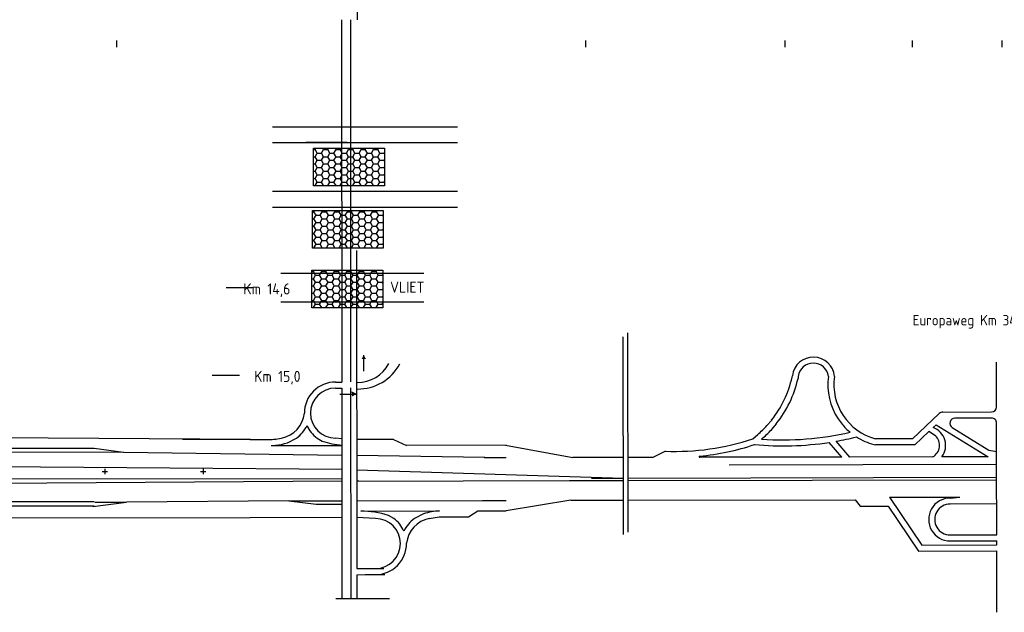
# Model space of a CAD drawing. Header units: metres. Extents: x 361 to 18396, y -7433 to 4904.
# Tile 15 of 30: x 7545 to 10538, y 1781 to 3584. Entities that reach past the tile are written whole.
import ezdxf

# ---------------------------------------------------------------- set-up
doc = ezdxf.new("R2010")
doc.units = ezdxf.units.M
doc.linetypes.add('HIDDEN2', pattern=[0.1875, 0.125, -0.0625])
for name, color, linetype in [('ONDERGROND', 7, 'Continuous'), ('strooiroute Haag2', 7, 'HIDDEN2'), ('Tekenwerk', 7, 'Continuous'), ('VBL-XX-ONDERGROND', 7, 'Continuous')]:
    doc.layers.add(name, color=color, linetype=linetype)
doc.styles.add('ISO', font='ISO.SHX')
doc.styles.add('ISO35', font='ISO.SHX')

msp = doc.modelspace()

# ---------------------------------------------------------------- hatches: boundary and pattern name
at = {"layer": 'Tekenwerk'}
h = msp.add_hatch(dxfattribs=at)
h.set_pattern_fill('HONEY', scale=4, style=0)
h.set_pattern_definition([(0, (-1113.785016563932, 32.29973581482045), (19.05, 10.99852), [12.7, -25.4]), (120, (-1113.785016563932, 32.29973581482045), (-19.04999772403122, 10.99852394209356), [12.69999999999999, -25.39999999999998]), (59.99999999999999, (-1113.785016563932, 32.29973581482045), (2.27596877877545e-06, 21.99704394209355), [-25.4, 12.7])])
h.paths.add_polyline_path([(8653.767218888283, 3078.280189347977), (8653.767218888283, 3192.604525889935), (8438.366192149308, 3192.604525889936), (8438.366192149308, 3078.280189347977)])
h = msp.add_hatch(dxfattribs=at)
h.set_pattern_fill('HONEY', scale=4, style=0)
h.set_pattern_definition([(0, (-1117.41232671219, -156.9084364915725), (19.05, 10.99852), [12.7, -25.4]), (120, (-1117.41232671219, -156.9084364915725), (-19.04999772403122, 10.99852394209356), [12.69999999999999, -25.39999999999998]), (59.99999999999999, (-1117.41232671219, -156.9084364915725), (2.27596877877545e-06, 21.99704394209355), [-25.4, 12.7])])
h.paths.add_polyline_path([(8650.139908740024, 2889.072017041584), (8650.139908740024, 3003.396353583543), (8434.738882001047, 3003.396353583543), (8434.73888200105, 2889.072017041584)])
h = msp.add_hatch(dxfattribs=at)
h.set_pattern_fill('HONEY', scale=4, style=0)
h.set_pattern_definition([(0, (-1119.221401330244, -338.6826568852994), (19.05, 10.99852), [12.7, -25.4]), (120, (-1119.221401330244, -338.6826568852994), (-19.04999772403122, 10.99852394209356), [12.69999999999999, -25.39999999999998]), (59.99999999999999, (-1119.221401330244, -338.6826568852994), (2.27596877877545e-06, 21.99704394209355), [-25.4, 12.7])])
h.paths.add_polyline_path([(8648.330834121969, 2707.297796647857), (8648.33083412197, 2821.622133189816), (8432.929807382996, 2821.622133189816), (8432.929807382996, 2707.297796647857)])

# ---------------------------------------------------------------- linework, layer by layer
at = {"layer": 'ONDERGROND', "color": 7, "linetype": 'Continuous', "extrusion": (-0.04049485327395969, 0.01245106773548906, 0.999102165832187)}
for p, q in [((8523.306659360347, 3583.569164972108, 181985972.7842088), (8524.057046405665, 2481.678219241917, 181985970.1814531)), ((8568.370194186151, 2882.047039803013, 181985500.6954549), (8569.866711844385, 1914.209610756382, 181985512.8175487)), ((9378.707228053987, 2619.146532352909, 181985536.8157559), (9379.636467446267, 2018.184137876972, 181985544.3427667)), ((9392.911441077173, 2631.62170701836, 181985537.2360013), (9393.848923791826, 2025.32532864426, 181985544.8298198)), ((9892.86749457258, 2496.497536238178, 181985559.1837943), (9893.538717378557, 2500.996572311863, 181985559.1549314)), ((9911.691258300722, 2498.774233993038, 181985559.9183718), (9910.71876679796, 2492.526257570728, 181985559.9568194)), ((8550.728149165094, 2463.631126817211, 181985505.1948071), (8551.717788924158, 1823.605305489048, 181985513.2110842)), ((9830.875457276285, 2365.961656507, 181985558.2979514), (9816.339571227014, 2349.086025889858, 181985557.9191021)), ((10032.77606164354, 2369.824204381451, 181985566.4330978), (10044.84523331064, 2353.509969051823, 181985567.1255886)), ((9829.76467703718, 2336.663696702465, 181985558.6180488), (9845.133895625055, 2354.506791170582, 181985559.0186171)), ((8244.720027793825, 2306.440979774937, 181985494.7508612), (8294.535166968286, 2306.537369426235, 181985496.7687297)), ((8358.57151543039, 2296.872383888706, 181985499.4846499), (8386.23613511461, 2311.29592114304, 181985500.4261817)), ((8448.57156072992, 2311.423934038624, 181985502.9511187), (8464.608542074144, 2301.916176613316, 181985503.7196053)), ((8504.606247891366, 2311.539000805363, 181985505.22084), (8524.122820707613, 2310.211116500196, 181985506.0284195)), ((8681.318507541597, 2307.370219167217, 181985512.4351601), (8569.259146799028, 2307.140094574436, 181985507.8961228)), ((8681.318504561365, 2307.37022214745, 181985512.4351602), (8720.247004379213, 2289.147562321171, 181985514.2400759)), ((9773.450271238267, 2309.114051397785, 181985556.6788865), (9788.187284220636, 2322.123677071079, 181985557.1140669)), ((9023.395300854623, 2289.770100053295, 181985526.5192952), (8720.247004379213, 2289.147562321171, 181985514.240076)), ((9021.172503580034, 2290.018758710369, 181985526.4261037), (9225.761694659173, 2251.916599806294, 181985535.1931969)), ((10044.02997588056, 2253.596976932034, 181985568.3376867), (10005.07857297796, 2298.058859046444, 181985566.2048424)), ((10068.31485127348, 2253.646848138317, 181985569.321361), (10026.34678279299, 2301.552159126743, 181985567.0233351)), ((10141.35576282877, 2291.462266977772, 181985571.8105346), (10146.13608812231, 2290.689731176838, 181985572.013915)), ((9507.690365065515, 2271.288726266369, 181985546.3786959), (9469.72358917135, 2252.417594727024, 181985545.0750324)), ((10188.80142067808, 2131.435287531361, 181985575.7278638), (10286.81981359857, 1985.815087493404, 181985581.5154276)), ((10373.17770217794, 2128.975013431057, 181985583.2315241), (10403.11432575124, 2131.875393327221, 181985584.4087476)), ((8445.976583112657, 2110.07689588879, 181985505.3551791), (8524.171498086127, 2110.237474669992, 181985508.5225152)), ((8569.54749916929, 2120.654157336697, 181985510.2318459), (9023.655355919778, 2121.58670180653, 181985528.6257801)), ((8951.152054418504, 2121.437812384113, 181985525.688987), (9023.655355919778, 2121.58670180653, 181985528.6257801)), ((8951.152054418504, 2121.437812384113, 181985525.688987), (9023.655355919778, 2121.58670180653, 181985528.6257801)), ((9220.301372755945, 2121.990529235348, 181985536.5910552), (9023.704237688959, 2089.973217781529, 181985529.0217366)), ((9220.301372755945, 2121.990529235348, 181985536.5910552), (9379.475451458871, 2122.317407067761, 181985543.038505)), ((9220.301372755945, 2121.990529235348, 181985536.5910552), (9379.475451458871, 2122.317407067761, 181985543.038505)), ((9393.698901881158, 2122.346619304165, 181985543.6146353), (10084.27189384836, 2123.764762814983, 181985571.5867441)), ((9393.698901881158, 2122.346619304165, 181985543.6146353), (10084.27189384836, 2123.764762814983, 181985571.5867441)), ((10084.27189384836, 2123.764762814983, 181985571.5867441), (10100.19641314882, 2103.689182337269, 181985572.4823716)), ((10185.12727116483, 2103.863594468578, 181985575.9225513), (10277.01865230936, 1967.345938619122, 181985581.3483415)), ((10514.59537540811, 2110.816404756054, 181985589.1896556), (10373.20622896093, 2110.526049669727, 181985583.4625961)), ((8245.085511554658, 2070.071667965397, 181985497.7113699), (8524.18113569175, 2070.644810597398, 181985509.0163199)), ((8626.184598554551, 2066.322672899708, 181985513.204511), (8569.62556039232, 2070.170876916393, 181985510.8641451)), ((8581.44059573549, 2089.064997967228, 181985511.10756), (8821.269447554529, 2089.55750220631, 181985520.8219836)), ((8682.219285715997, 2066.437742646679, 181985515.4742321), (8666.182307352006, 2075.945497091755, 181985514.7057455)), ((8772.21933399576, 2080.989280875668, 181985518.940701), (8744.554708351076, 2066.565752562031, 181985517.9991693)), ((8789.966336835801, 2066.659007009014, 181985519.8385967), (8819.64002941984, 2071.251553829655, 181985520.9840747)), ((8819.64002941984, 2071.251553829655, 181985520.9840747), (8908.794347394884, 2071.434644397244, 181985524.5953287)), ((8908.794347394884, 2071.434644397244, 181985524.5953287), (8937.149242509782, 2089.795473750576, 181985525.5157702)), ((8937.149242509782, 2089.795473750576, 181985525.5157702), (9023.704237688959, 2089.973217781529, 181985529.0217366)), ((10373.35124408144, 2016.741154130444, 181985584.6372451), (10514.74038754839, 2017.03150921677, 181985590.3643045)), ((10286.81981359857, 1985.815087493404, 181985581.5154276), (10514.78793417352, 1986.283234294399, 181985590.7494245)), ((10373.37977086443, 1998.292193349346, 181985584.8683171), (10514.76891731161, 1998.582548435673, 181985590.5953766)), ((10277.01865230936, 1967.345938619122, 181985581.3483415), (10514.81646095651, 1967.834273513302, 181985590.9804965)), ((8569.895238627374, 1895.76064401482, 181985513.0486207), (8570.006752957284, 1823.642865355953, 181985513.9518908)), ((8505.5307129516, 1823.510459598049, 181985511.3402468), (8669.393257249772, 1823.846963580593, 181985517.9776059))]:
    msp.add_line(p, q, dxfattribs=at)
at = {"layer": 'ONDERGROND', "color": 7, "extrusion": (-0.04049485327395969, 0.01245106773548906, 0.999102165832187)}
for p, q in [((10514.13905118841, 2405.931479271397, 181985585.4933604), (10513.92847095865, 2542.120567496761, 181985583.7876018)), ((10258.28286205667, 2309.369057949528, 181985576.3265766), (10340.20237718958, 2386.071539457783, 181985578.6909903)), ((10350.67157243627, 2390.221599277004, 181985579.0636007), (10498.80009685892, 2390.525791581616, 181985585.0636431)), ((10492.27419589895, 2372.063369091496, 181985585.0292236), (10387.81974707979, 2371.848863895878, 181985580.7982284)), ((10498.82862364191, 2372.076830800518, 181985585.2947151), (10481.89653848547, 2372.042057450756, 181985584.6088698)), ((10321.4949766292, 2343.296951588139, 181985578.4658239), (10330.73394988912, 2351.947543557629, 181985578.7324851)), ((10330.73394988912, 2351.947543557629, 181985578.7324851), (10488.78389989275, 2254.510313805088, 181985586.352734)), ((10379.7809580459, 2343.38389390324, 181985580.8271438), (10491.30217527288, 2274.631462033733, 181985586.2040477)), ((10514.40841351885, 2231.728661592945, 181985587.6752383), (10514.21512459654, 2356.734240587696, 181985586.1095523)), ((10258.28286205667, 2309.369057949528, 181985576.3265766), (10146.10756431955, 2309.138691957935, 181985571.7828429)), ((10265.57155047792, 2290.935001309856, 181985576.8517261), (10308.11382030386, 2330.767977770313, 181985578.0796086)), ((10328.42316125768, 2317.937103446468, 181985579.062673), (10308.11382328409, 2330.767974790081, 181985578.0796086)), ((8309.519595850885, 2288.304102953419, 181985497.6032948), (8524.128046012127, 2288.74481726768, 181985506.2961498)), ((10265.57155047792, 2290.935001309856, 181985576.8517261), (10146.13608812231, 2290.689731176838, 181985572.0139149)), ((9023.454473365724, 2251.501149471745, 181985526.998611), (8569.717908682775, 2258.383416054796, 181985479.6544688)), ((9023.454473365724, 2251.501149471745, 181985526.998611), (8956.612376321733, 2251.363882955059, 181985524.2911284)), ((9379.27457188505, 2252.231851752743, 181985541.4113358), (9225.761694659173, 2251.916599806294, 181985535.1931969)), ((9379.27457188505, 2252.231851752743, 181985541.4113358), (9282.904500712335, 2252.033949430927, 181985537.5078033)), ((9469.72358917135, 2252.417594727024, 181985545.0750322), (9393.498022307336, 2252.261061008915, 181985541.987466)), ((10044.02997588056, 2253.596976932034, 181985568.3376867), (9611.930994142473, 2252.709630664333, 181985550.8352359)), ((10320.145482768, 2254.164004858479, 181985579.5219249), (10068.31485127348, 2253.646848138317, 181985569.321361)), ((10488.78389989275, 2254.510313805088, 181985586.352734), (10347.95603250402, 2254.22111504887, 181985580.6484095)), ((9701.630846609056, 2230.059558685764, 181985554.7531535), (10514.40841351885, 2231.728661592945, 181985587.6752383)), ((9283.001423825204, 2189.349985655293, 181985538.2929155), (9379.37149797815, 2189.54789095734, 181985542.1964481)), ((9393.594948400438, 2189.57709723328, 181985542.7725782), (10514.47003280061, 2191.878903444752, 181985588.1743535)), ((9216.017434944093, 2181.790730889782, 181985535.6721766), (9379.38297187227, 2182.126212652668, 181985542.2894041)), ((9283.012900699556, 2181.92830735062, 181985538.3858714), (9379.38297187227, 2182.126212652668, 181985542.2894041)), ((9393.60642527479, 2182.155418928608, 181985542.8655342), (10514.48150669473, 2184.45722514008, 181985588.2673095)), ((10188.80142067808, 2131.435287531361, 181985575.7278638), (10403.11432277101, 2131.875393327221, 181985584.4087476)), ((10100.19641314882, 2103.689182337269, 181985572.4823716), (10185.12727116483, 2103.863594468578, 181985575.9225513)), ((10515.10480438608, 1781.354666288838, 181985593.3161401), (10514.81646095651, 1967.834273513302, 181985590.9804965)), ((8569.866711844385, 1914.209610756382, 181985512.8175487), (8626.419622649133, 1914.325747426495, 181985515.1082615)), ((8569.895238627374, 1895.76064401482, 181985513.0486207), (8629.163033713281, 1895.882356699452, 181985515.4493014))]:
    msp.add_line(p, q, dxfattribs=at)
at = {"layer": 'ONDERGROND', "color": 7, "extrusion": (-0.04049485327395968, 0.01245106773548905, 0.999102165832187)}
for p, q in [((7394.748781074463, 2313.311431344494, 181985460.2148483), (8246.660799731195, 2307.801613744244, 181985494.8125665)), ((7770.982287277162, 2280.911797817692, 181985475.8678327), (7860.625309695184, 2268.611223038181, 181985479.6544688)), ((7096.406346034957, 2228.22989432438, 181985449.1829663), (8524.551607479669, 2216.546175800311, 181985482.5787443)), ((7054.983008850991, 2187.510726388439, 181985448.0114797), (8524.15260001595, 2187.873453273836, 181985507.55423)), ((7067.679591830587, 2171.146074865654, 181985448.7300284), (8524.154240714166, 2181.133230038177, 181985507.6382948)), ((8569.453501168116, 2181.443850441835, 181985509.4704592), (8575.65414403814, 2181.486368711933, 181985509.7212491)), ((7767.440317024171, 2103.557044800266, 181985477.9345125), (7869.140169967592, 2116.469666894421, 181985481.8956138)), ((7772.869927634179, 2116.271964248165, 181985477.9961252), (7867.323739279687, 2116.465932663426, 181985481.8220381))]:
    msp.add_line(p, q, dxfattribs=at)
at = {"layer": 'ONDERGROND', "color": 7, "ltscale": 2, "extrusion": (-0.0404948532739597, 0.01245106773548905, 0.999102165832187)}
for p, q in [((7384.853283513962, 2280.118856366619, 181985460.2274258), (7770.982287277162, 2280.911800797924, 181985475.8678327)), ((7310.919121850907, 2117.76644640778, 181985459.2540597), (7771.233088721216, 2118.711737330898, 181985477.8993769)), ((7432.111648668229, 2104.881790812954, 181985464.3267153), (7771.253399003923, 2105.578244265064, 181985478.0638728))]:
    msp.add_line(p, q, dxfattribs=at)
at = {"layer": 'ONDERGROND', "color": 7, "extrusion": (-0.0404948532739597, 0.01245106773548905, 0.999102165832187)}
for p, q in [((7860.625309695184, 2268.611223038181, 181985479.6544688), (7295.72931920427, 2267.451164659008, 181985456.7729887)), ((7803.342519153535, 2217.549452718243, 181985477.9690709), (7803.367714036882, 2201.255611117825, 181985478.1731501)), ((8102.477465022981, 2218.163747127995, 181985490.0857266), (8102.502656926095, 2201.869905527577, 181985490.2898059)), ((7795.475939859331, 2209.123543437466, 181985477.7552347), (7811.235103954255, 2209.155908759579, 181985478.3935698)), ((8094.610882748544, 2209.73784082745, 181985489.8718904), (8110.370049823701, 2209.770203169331, 181985490.5102257)), ((7227.117154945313, 2067.981190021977, 181985456.4778983), (8245.085511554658, 2070.071667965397, 181985497.7113699))]:
    msp.add_line(p, q, dxfattribs=at)
at = {"layer": 'ONDERGROND', "color": 7, "ltscale": 50, "extrusion": (-0.04049485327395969, 0.01245106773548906, 0.999102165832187)}
for p, q in [((8569.401414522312, 2215.129657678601, 181985485.7067044), (9379.37149797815, 2189.54789095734, 181985542.1964481)), ((10514.74038754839, 2017.03150921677, 181985590.3643045), (10514.40841351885, 2231.728661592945, 181985587.6752383)), ((10514.78793417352, 1986.283234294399, 181985590.7494245), (10514.76891731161, 1998.582548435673, 181985590.5953766))]:
    msp.add_line(p, q, dxfattribs=at)
at = {"layer": 'ONDERGROND', "color": 7, "linetype": 'Continuous', "ltscale": 50, "extrusion": (-0.04049485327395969, 0.01245106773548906, 0.999102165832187)}
for p, q in [((8569.455019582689, 2180.462959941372, 181985509.4827447), (9216.017437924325, 2181.79072790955, 181985535.6721765)), ((8362.88901065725, 2120.229766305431, 181985501.8610089), (8524.1689851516, 2120.560969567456, 181985508.3937594)), ((8362.88901065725, 2120.229769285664, 181985501.861009), (8445.976580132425, 2110.076898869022, 181985505.3551792))]:
    msp.add_line(p, q, dxfattribs=at)
at = {"layer": 'ONDERGROND', "color": 7, "linetype": 'Continuous', "extrusion": (-0.04049485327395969, 0.01245106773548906, 0.999102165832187)}
for centre, radius, start, end in [((-5309.500500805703, 7718743.599774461, 181821796.8045528), 64.41580403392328, 111.717717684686, 280.1026060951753), ((-5309.500500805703, 7718743.599774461, 181821796.8045528), 46.11180403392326, 114.0005058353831, 280.1026060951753), ((-5268.402548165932, 7718362.588906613, 181821796.8045526), 319.2791557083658, 68.33140120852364, 94.54513069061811), ((-5268.402548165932, 7718362.588906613, 181821796.8045526), 337.5831557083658, 68.33140120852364, 94.54513069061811), ((-5359.692247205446, 7718972.153466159, 181821796.8045526), 189.0604536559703, 279.5713064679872, 320.5313659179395), ((-5359.692247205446, 7718972.153466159, 181821796.8045526), 170.7564536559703, 278.8789148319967, 2.046459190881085), ((-5268.603185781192, 7718363.237300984, 181821796.8045528), 319.2791557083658, 57.33194654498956, 64.33307410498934), ((-5268.603185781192, 7718363.237300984, 181821796.8045528), 337.5831557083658, 57.33194654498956, 64.33307410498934), ((-5359.692247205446, 7718972.153466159, 181821796.8045526), 189.0604536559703, 326.6879075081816, 337.2123060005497), ((-4844.29328681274, 7717148.520382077, 181821796.8045525), 210.3741618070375, 16.31627804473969, 28.84510497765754), ((-5686.615444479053, 7718188.087837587, 181821796.8045529), 746.112398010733, 14.79477333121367, 35.49744382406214), ((-5973.145396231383, 7718443.596631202, 181821796.8045526), 909.8826616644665, 12.94462879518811, 30.02829303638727), ((-5973.145396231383, 7718443.596631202, 181821796.8045526), 928.1866616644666, 27.063995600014, 30.997412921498), ((-5359.692247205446, 7718972.153466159, 181821796.8045526), 189.0604536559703, 344.4946376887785, 2.046459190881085), ((-4701.908627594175, 7717456.116620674, 181821796.8045529), 1.663984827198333, 17.18984602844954, 17.68613476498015), ((-5686.615444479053, 7718188.087837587, 181821796.8045529), 764.4163980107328, 22.6667933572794, 35.49744382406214), ((-5973.145396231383, 7718443.596631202, 181821796.8045526), 928.1866616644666, 11.70868915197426, 25.73255757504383), ((-4979.705892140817, 7718483.313255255, 181821796.8045528), 1.664000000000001, 202.6667933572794, 17.19436449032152), ((-5021.145909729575, 7719267.802476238, 181821796.8045529), 65.34661440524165, 197.1943644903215, 17.19436449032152), ((-5021.145909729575, 7719267.802476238, 181821796.8045529), 46.89618240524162, 197.1943644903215, 17.19436449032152), ((-4261.689394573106, 7717626.87990199, 181821796.8045524), 269.5505244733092, 179.1227174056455, 197.4440404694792), ((-4437.647683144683, 7717618.03991311, 181821796.8045524), 94.45494674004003, 17.19436449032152, 107.6159358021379)]:
    msp.add_arc(centre, radius, start, end, dxfattribs=at)
at = {"layer": 'ONDERGROND', "color": 7, "extrusion": (-0.04049485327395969, 0.01245106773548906, 0.999102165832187)}
for centre, radius, start, end in [((-5385.180070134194, 7719287.185143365, 181821796.8045529), 15.37536, 17.19436449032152, 107.1943632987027), ((-5311.978800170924, 7719154.650859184, 181821796.8045533), 15.37536, 197.1943644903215, 240.1852849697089), ((-5305.335079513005, 7719195.594907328, 181821796.8045526), 15.37535977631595, 197.1943610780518, 345.4500759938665), ((-5338.177843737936, 7719301.729692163, 181821796.8045526), 15.37536, 107.1943632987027, 197.1943644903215), ((-4736.308984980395, 7717210.477282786, 181821796.8045528), 104.2317231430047, 53.21297927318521, 80.75812778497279), ((-4781.518946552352, 7717384.657842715, 181821796.8045527), 94.45494674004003, 310.9853887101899, 340.7722008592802), ((-5215.521796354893, 7719133.16873565, 181821796.8045529), 57.7872064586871, 70.12349083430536, 177.1958500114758), ((-5215.521796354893, 7719133.16873565, 181821796.8045529), 39.33677445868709, 44.87637224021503, 154.5320419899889), ((-4802.646806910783, 7717167.070078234, 181821796.8045526), 183.455557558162, 23.29240186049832, 34.78422390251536), ((-4943.44699893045, 7717376.72590318, 181821796.8045529), 255.5382977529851, 358.8709773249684, 12.52847701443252), ((-6301.818889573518, 7719224.470334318, 181821796.8045524), 1048.544806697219, 5.153128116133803, 6.438509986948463), ((-4437.647683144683, 7717618.03991311, 181821796.8045524), 76.00451474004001, 17.19436449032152, 197.1943644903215), ((-4437.647683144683, 7717618.03991311, 181821796.8045524), 94.45494674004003, 130.9853887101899, 160.7722008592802), ((-4482.857641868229, 7717792.22047392, 181821796.8045527), 104.2317231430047, 233.2129792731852, 260.7581277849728), ((-4482.857641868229, 7717792.22047392, 181821796.8045527), 85.7812911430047, 207.838344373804, 281.1747530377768), ((-4416.519829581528, 7717835.627669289, 181821796.8045532), 183.455557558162, 199.1733114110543, 214.7842239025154)]:
    msp.add_arc(centre, radius, start, end, dxfattribs=at)
at = {"layer": 'strooiroute Haag2', "color": 7, "linetype": 'Continuous', "ltscale": 50, "extrusion": (-0.04046005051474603, 0.01256369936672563, 0.9991021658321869)}
for p, q in [((8518.176591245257, 2444.286144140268, 181985037.8107452), (8567.154016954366, 2444.250439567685, 181985039.7946041)), ((8567.06428178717, 2444.25099591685, 181985039.7909632), (8554.420352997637, 2451.289681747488, 181985039.190418))]:
    msp.add_line(p, q, dxfattribs=at)
at = {"layer": 'strooiroute Haag2', "color": 7, "linetype": 'HIDDEN2', "ltscale": 50, "extrusion": (-0.04046005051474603, 0.01256369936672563, 0.9991021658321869)}
msp.add_solid([(-4877.827600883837, 7717380.491748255, 181821331.4891891), (-4874.887954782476, 7717394.566255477, 181821331.4891891), (-4864.512739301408, 7717384.611951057, 181821331.4891891)], dxfattribs=at)
at = {"layer": 'Tekenwerk', "color": 7, "extrusion": (-0.07261905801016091, -0.01496858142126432, 0.997247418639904)}
msp.add_line((8571.014468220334, 3669.269600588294, 181986019.3504969), (8571.035329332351, 3583.569164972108, 181986025.3290324), dxfattribs=at)
at = {"layer": 'Tekenwerk', "color": 7}
for p, q in [((8504.649239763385, 2463.243427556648, 181985503.3161416), (8524.085573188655, 2463.229258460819, 181985970.4125251)), ((8504.672038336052, 2481.683946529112, 181985503.0851756), (8524.057046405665, 2481.678219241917, 181985970.1814531))]:
    msp.add_line(p, q, dxfattribs=at)
for points in [[(8438.366192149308, 3192.604525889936), (8653.767218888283, 3192.604525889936), (8653.767218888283, 3078.280189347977), (8438.366192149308, 3078.280189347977)], [(8434.73888200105, 3003.396353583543), (8650.139908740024, 3003.396353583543), (8650.139908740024, 2889.072017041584), (8434.73888200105, 2889.072017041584)], [(8432.929807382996, 2821.622133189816), (8648.33083412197, 2821.622133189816), (8648.33083412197, 2707.297796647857), (8432.929807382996, 2707.297796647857)]]:
    msp.add_lwpolyline(points, close=True, dxfattribs=at)
at = {"layer": 'Tekenwerk', "color": 7, "elevation": 181985501.861009}
msp.add_lwpolyline([(8362.88901065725, 2120.229769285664), (7869.140169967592, 2116.469666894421)], dxfattribs=at)
at = {"layer": 'VBL-XX-ONDERGROND', "color": 7, "extrusion": (-0.07261905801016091, -0.01496858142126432, 0.997247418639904)}
for p, q in [((8550.455534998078, 3583.569164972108, 181985508.983641), (8550.723658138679, 2482.080906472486, 181985505.2572241)), ((7839.596662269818, 3499.804459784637, -83.89842203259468), (7839.574453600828, 3520.475936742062, -83.58976250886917)), ((9265.681191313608, 3499.797222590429, 181985943.015144), (9265.658982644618, 3520.468699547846, 181985943.3238035)), ((9871.224198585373, 3499.789380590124, 181985987.1103651), (9871.201989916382, 3520.460857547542, 181985987.4190246)), ((10258.94598021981, 3499.784359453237, 181986015.3439958), (10258.92377155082, 3520.455836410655, 181986015.6526553)), ((10530.93839762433, 3499.780837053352, 181986035.1502947), (10530.91618895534, 3520.452314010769, 181986035.4589542)), ((8313.472115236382, 3258.084275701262, 181985975.0084552), (8875.935815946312, 3258.076991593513, 181986015.9666711)), ((8313.471491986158, 3209.958185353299, 181985975.0084552), (8875.935192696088, 3209.95090124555, 181986015.9666711)), ((8540.206328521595, 3209.960641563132, 181985990.7967963), (8414.234073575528, 3209.962272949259, 181985981.6235842)), ((8313.472115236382, 3061.661651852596, 181985975.0084552), (8875.935815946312, 3061.654367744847, 181986015.9666711)), ((8313.471491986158, 3013.535561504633, 181985975.0084552), (8875.935192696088, 3013.528277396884, 181986015.9666711)), ((8524.085573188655, 2463.229258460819, 181985970.4125251), (8524.241296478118, 1823.495684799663, 181985968.2482587))]:
    msp.add_line(p, q, dxfattribs=at)
at = {"layer": 'VBL-XX-ONDERGROND', "color": 7, "linetype": 'Continuous', "ltscale": 10}
for p, q in [((8773.798465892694, 2811.947964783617, 181986102.1988529), (8338.994245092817, 2811.947964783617, 181986102.1988529)), ((8773.798465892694, 2724.44648582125, 181986102.1988529), (8338.994245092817, 2724.44648582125, 181986102.1988529))]:
    msp.add_line(p, q, dxfattribs=at)
at = {"layer": 'VBL-XX-ONDERGROND', "color": 7}
for p, q in [((8172.354673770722, 2768.929303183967, 181986102.1988529), (8255.049846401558, 2768.929303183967, 181986102.1988529)), ((8129.905627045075, 2502.82772697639, 181985498.5879735), (8212.60079967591, 2502.82772697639, 181985498.5879735))]:
    msp.add_line(p, q, dxfattribs=at)
at = {"layer": 'VBL-XX-ONDERGROND', "color": 7, "extrusion": (-0.04046005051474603, 0.01256369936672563, 0.9991021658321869)}
for p, q in [((8590.688323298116, 2514.846047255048, 181985506.1515132), (8590.748920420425, 2563.859766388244, 181985505.5376202)), ((8595.206410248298, 1895.950078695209, 181985047.8254967), (8654.44715961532, 1895.906892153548, 181985050.2250774)), ((8619.0919739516, 1914.373201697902, 181985048.5611056), (8651.756317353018, 1914.349389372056, 181985049.8841937))]:
    msp.add_line(p, q, dxfattribs=at)
at = {"layer": 'VBL-XX-ONDERGROND', "color": 7, "linetype": 'Continuous', "extrusion": (-0.04046005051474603, 0.01256369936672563, 0.9991021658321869)}
for p, q in [((7860.625309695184, 2268.611223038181, 181985479.6544688), (8524.135276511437, 2259.040890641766, 181985479.6544688)), ((8569.334524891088, 2258.388945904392, 181985479.6544688), (8569.717908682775, 2258.383416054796, 181985479.6544688))]:
    msp.add_line(p, q, dxfattribs=at)
at = {"layer": 'VBL-XX-ONDERGROND', "color": 7, "linetype": 'Continuous', "extrusion": (-0.04046005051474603, 0.01256369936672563, 0.9991021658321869), "flags": 128}
for points, elevation in [([(-4587.871336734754, 7716930.838680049), (-4671.162221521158, 7717200.114864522)], 181821331.489189), ([(-4527.951239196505, 7717402.696030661), (-4543.403933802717, 7717452.633011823)], 181821331.4891891)]:
    msp.add_lwpolyline(points, dxfattribs=dict(at, elevation=elevation))
at = {"layer": 'VBL-XX-ONDERGROND', "color": 7}
for centre, radius, start, end in [((8572.978195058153, 2585.922930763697, 181986102.1988529), 105.3011354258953, 269.0889028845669, 332.7166292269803), ((8572.582052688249, 2604.719252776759, 181986102.1988529), 144.369965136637, 269.4946571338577, 331.8856943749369)]:
    msp.add_arc(centre, radius, start, end, dxfattribs=at)
at = {"layer": 'VBL-XX-ONDERGROND', "color": 7, "extrusion": (-0.04046005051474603, 0.01256369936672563, 0.9991021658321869)}
for centre, radius, start, end in [((-4801.940867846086, 7717371.475977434, 181821797.3621298), 94.41167471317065, 197.1943633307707, 287.615934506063), ((-4801.940867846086, 7717371.475977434, 181821797.3621298), 94.41167471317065, 197.1943633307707, 287.615934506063), ((-4801.940867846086, 7717371.475977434, 181821797.3621298), 75.96969528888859, 197.1943633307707, 17.19436333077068), ((-4756.751617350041, 7717197.37521269, 181821797.3621299), 85.74199272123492, 27.83834527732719, 101.1747526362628), ((-4756.751617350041, 7717197.37521269, 181821797.3621299), 104.183972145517, 53.21297875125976, 80.75812912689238), ((-4801.940867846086, 7717371.475977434, 181821797.3621298), 94.41167471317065, 310.9853894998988, 340.7722017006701)]:
    msp.add_arc(centre, radius, start, end, dxfattribs=at)
msp.add_solid([(-4981.982728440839, 7717398.538935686, 181821797.3621298), (-4996.057235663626, 7717401.478581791, 181821797.3621298), (-4986.102931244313, 7717411.853797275, 181821797.3621298)], dxfattribs=at)

# ---------------------------------------------------------------- texts
at = {"layer": 'VBL-XX-ONDERGROND', "color": 7, "linetype": 'Continuous', "style": 'ISO'}
msp.add_text('VLIET', height=33.6882632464, dxfattribs=at).set_placement((8670.654464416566, 2753.255820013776, 181985498.5879735))
at = {"layer": 'VBL-XX-ONDERGROND', "color": 7}
for s, height, style, p in [('Km 14,6', 33.6882632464, 'ISO', (8224.73942320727, 2748.102786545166, 181986102.1988529)), ('Europaweg Km 34,9', 31.70205795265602, 'ISO35', (10259.38303984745, 2653.975692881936, 181985616.9114214)), ('Km 15,0', 33.6882632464, 'ISO', (8257.565944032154, 2482.001210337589, 181985498.5879735))]:
    msp.add_text(s, height=height, dxfattribs=dict(at, style=style)).set_placement(p)

doc.saveas('drawing.dxf')
